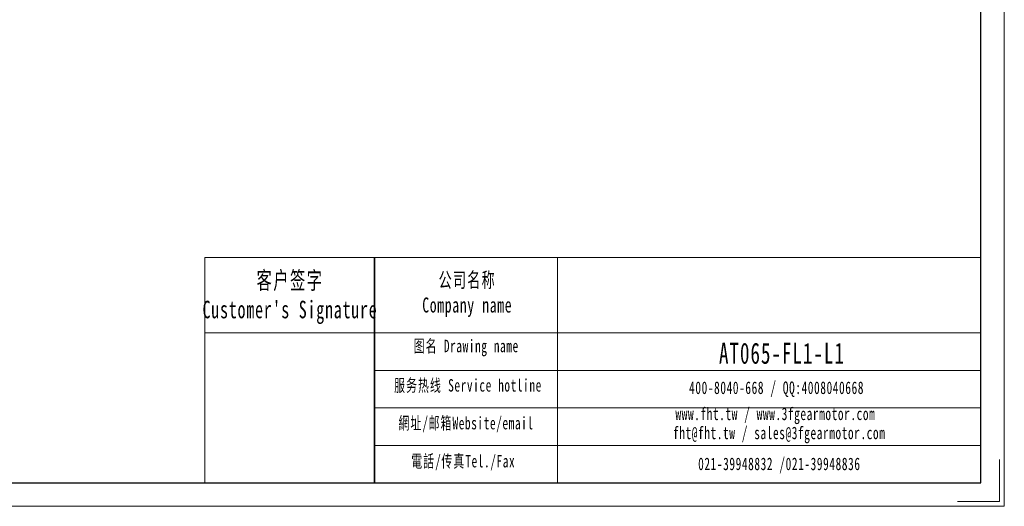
# Model space of a CAD drawing. Header units: millimetres. Extents: x -36 to 462, y -22 to 331.
# Tile 2 of 3: x 213 to 462, y -22 to 101. Entities that reach past the tile are written whole.
import ezdxf

# ---------------------------------------------------------------- set-up
doc = ezdxf.new("R2010")
doc.units = ezdxf.units.MM
doc.layers.get('0').update_dxf_attribs({"lineweight": 35})
for name, color, linetype, lineweight in [('7标注层', 4, 'Continuous', 18), ('SLD-0', 7, 'Continuous', 18), ('图框_外框线', 7, 'Continuous', 18)]:
    doc.layers.add(name, color=color, linetype=linetype, lineweight=lineweight)
doc.styles.add('标准', font='txt', dxfattribs={"width": 0.667})

msp = doc.modelspace()

# ---------------------------------------------------------------- linework, layer by layer
msp.add_line((302.9816, 41.2296), (302.9816, -15.7668))
at = {"layer": '7标注层', "color": 0}
msp.add_line((259.9867, 41.2296), (259.9867, -15.757), dxfattribs=at)
at = {"layer": '图框_外框线'}
for p, q in [((259.9867, 41.2296), (302.9816, 41.2296)), ((302.9816, 41.2296), (302.9816, -15.757)), ((302.9816, 41.2296), (456.4857, 41.2296)), ((349.3057, 41.2296), (349.3057, -15.757)), ((259.9867, 22.2131), (302.9816, 22.2131)), ((302.9816, 22.2131), (456.4857, 22.2131)), ((302.9816, 12.7049), (456.4857, 12.7049)), ((302.9816, 3.1966), (456.4857, 3.1966)), ((302.9816, -6.3116), (456.4857, -6.3116))]:
    msp.add_line(p, q, dxfattribs=at)
at = {"layer": '图框_外框线', "color": 3}
msp.add_lwpolyline([(-36.2098, -21.6931), (462.4218, -21.6931), (462.4218, 330.9107), (-36.2098, 330.9107)], close=True, dxfattribs=at)
at = {"layer": '图框_外框线', "color": 3, "lineweight": 25}
msp.add_lwpolyline([(-6.5293, -15.757), (456.4857, -15.757), (456.4857, 324.9746), (-6.5293, 324.9746)], close=True, dxfattribs=at)
at = {"layer": '图框_外框线', "color": 3}
msp.add_lwpolyline([(461.2346, -9.8209), (461.2346, -20.5059), (450.5497, -20.5059)], dxfattribs=at)

# ---------------------------------------------------------------- texts
at = {"layer": 'SLD-0', "color": 1, "attachment_point": 2, "style": '标准'}
for s, insert, char_height, width in [("\\T1.1;客户签字\\PCustomer's Signature", (281.5582, 37.7115), 4.437184, 55.199021), ('\\T1.1;公司名称\\PCompany name', (326.4375, 37.476), 3.8033, 49.240863), ('\\T1.1;图名 Drawing name', (326.1775, 20.4604), 3.169417, 40.532671), ('\\T1.1;\\pxt5.83333;{\\H1.39937x;\\C256;AT065-FL1-L1}', (406.109, 19.6951), 3.8033, 32.291514), ('\\T1.1;服务热线 Service hotline', (326.6269, 10.4943), 3.169417, 45.15729), ('\\T1.1;400-8040-668 / QQ:4008040668', (404.7542, 9.8887), 3.169417, 92.278868), ('\\T1.1;www.fht.tw / www.3fgearmotor.com ', (404.462, 3.2872), 3.169417, 92.382749), ('\\T1.1;網址/邮箱Website/email', (326.1334, 0.9453), 3.169417, 47.004488), ('\\T1.1;\\pxt12;fht@fht.tw / sales@3fgearmotor.com ', (405.4279, -1.539), 3.169417, 92.382749), ('\\T1.1;電話/传真Tel./Fax', (325.4233, -8.6781), 3.169417, 47.569815), ('\\T1.1;021-39948832 /021-39948836 ', (405.4611, -9.3711), 3.169417, 70.541217)]:
    msp.add_mtext(s, dxfattribs=dict(at, insert=insert, char_height=char_height, width=width))

doc.saveas('drawing.dxf')
